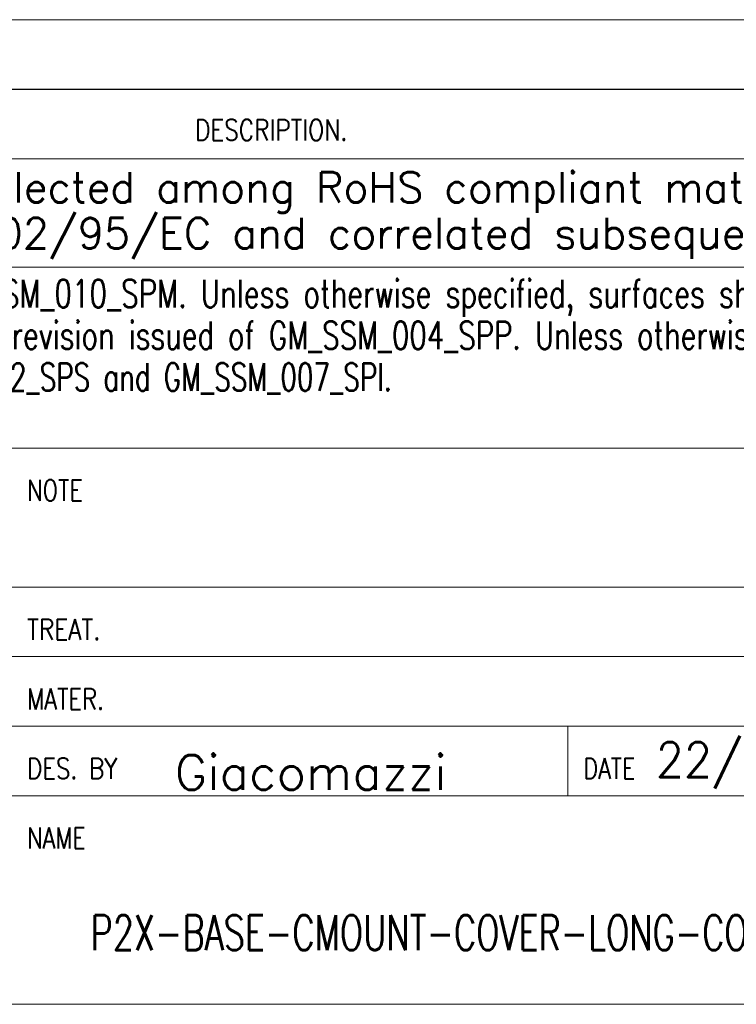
# Model space of a CAD drawing. Header units: millimetres. Extents: x 4 to 836, y 5 to 589.
# Tile 56 of 96: x 717 to 768, y 5 to 76. Entities that reach past the tile are written whole.
import ezdxf

# ---------------------------------------------------------------- set-up
doc = ezdxf.new("R2010")
doc.units = ezdxf.units.MM
doc.layers.add('1', color=7, linetype='Continuous', true_color=0xffffff)
doc.layers.add('256', color=7, linetype='Continuous', true_color=0xffffff)
doc.styles.add('blockfont', font='simplex.shx')
doc.styles.add('ideas_simplex', font='simplex.shx')

# ---------------------------------------------------------------- blocks, each defined once
blk = doc.blocks.new('TabularNote1')
at = {"layer": '1', "color": 172, "linetype": 'Continuous', "lineweight": 18}
for p, q in [((40, 5), (140, 5)), ((40, 0), (140, 0))]:
    blk.add_line(p, q, dxfattribs=at)

msp = doc.modelspace()

# ---------------------------------------------------------------- linework, layer by layer
at = {"layer": '256', "color": 4, "linetype": 'Continuous', "lineweight": 18}
for p, q in [((646, 70.794), (836, 70.794)), ((646, 35), (836, 35)), ((716, 30), (786, 30)), ((716, 25), (836, 25)), ((756, 20), (756, 25))]:
    msp.add_line(p, q, dxfattribs=at)
at = {"layer": '256', "color": 3, "linetype": 'Continuous', "lineweight": 18}
for p, q in [((646, 65.794), (836, 65.794)), ((686, 58), (786, 58)), ((686, 45), (786, 45)), ((716, 20), (836, 20)), ((15, 5), (836, 5))]:
    msp.add_line(p, q, dxfattribs=at)

# ---------------------------------------------------------------- block references
at = {"layer": '1', "color": 172, "linetype": 'Continuous', "lineweight": 18}
msp.add_blockref('TabularNote1', (645.997, 70.806), dxfattribs=at)

# ---------------------------------------------------------------- texts
at = {"layer": '1', "color": 7, "linetype": 'Continuous', "lineweight": 18, "char_height": 2.5, "attachment_point": 7, "line_spacing_factor": 1.204819, "style": 'ideas_simplex'}
for s, insert in [('\\W1.0368; Giacomazzi', (725.952, 20.428)), ('\\W0.9399;22/09/21', (762.329, 20.508))]:
    msp.add_mtext(s, dxfattribs=dict(at, insert=insert))
at = {"layer": '1', "color": 7, "linetype": 'Continuous', "lineweight": 13, "insert": (750.845, 10.428), "char_height": 3, "attachment_point": 7, "line_spacing_factor": 0.903614, "style": 'blockfont'}
msp.add_mtext('\\W0.7656; ', dxfattribs=at)
at = {"layer": '256', "color": 1, "linetype": 'Continuous', "lineweight": 13, "attachment_point": 7, "line_spacing_factor": 0.903614, "style": 'blockfont'}
for insert, char_height in [((735.997, 71.273), 2), ((725.279, 40.389), 2.3), ((725.279, 36.939), 2.3), ((763.843, 20.817), 2.3), ((726.729, 20.527), 2.3), ((726.025, 10.567), 2.7), ((726.025, 6.517), 2.7)]:
    msp.add_mtext('\\W0.9844; ', dxfattribs=dict(at, insert=insert, char_height=char_height))
at = {"layer": '256', "color": 4, "linetype": 'Continuous', "lineweight": 13, "char_height": 1.5, "attachment_point": 7, "line_spacing_factor": 0.903614, "style": 'blockfont'}
for s, insert in [('\\W0.8163;DESCRIPTION.', (729.189, 67.126)), ('\\W0.7884;NOTE', (717.113, 41.208)), ('\\W0.8203;TREAT.', (717.113, 31.208)), ('\\W0.7982;MATER.', (717.113, 26.208)), ('\\W0.8063;DES. BY', (717.113, 21.208)), ('\\W0.7839;DATE', (757.113, 21.208)), ('\\W0.7899;NAME', (717.113, 16.208))]:
    msp.add_mtext(s, dxfattribs=dict(at, insert=insert))
at = {"layer": '256', "color": 3, "linetype": 'Continuous', "lineweight": 13, "attachment_point": 7, "line_spacing_factor": 0.903614, "style": 'blockfont'}
for s, insert, char_height in [('\\W0.9988;All materials employed have to be selected among RoHS compliant materials:', (660.003, 61.917), 2.2), ('\\W0.9983;the EC directives to be referred to are 2002/95/EC and correlated subsequent ones.', (651.203, 58.617), 2.2), ('\\W0.7354;For Metal Parts last revision issued of GM_SSM_010_SPM. Unless otherwise specified, surfaces shall be category', (670.606, 54.444), 2), ('\\W0.7316;For Plastic, Rubber and Overmold Parts last revision issued of GM_SSM_004_SPP. Unless otherwise specified, surfaces shall be category', (670.606, 51.444), 2), ('\\W0.6940;For Package last revision issued of GM_SSM_002_SPS and GM_SSM_007_SPI.', (670.606, 48.444), 2)]:
    msp.add_mtext(s, dxfattribs=dict(at, insert=insert, char_height=char_height))
at = {"layer": '256', "color": 7, "linetype": 'Continuous', "lineweight": 18, "char_height": 2.5, "attachment_point": 7, "line_spacing_factor": 1.204819, "style": 'ideas_simplex'}
for s, insert in [('\\W0.7656; ', (723.821, 30.4)), ('\\W0.6563; ', (723.821, 25.459)), ('\\W0.7089;P2X-BASE-CMOUNT-COVER-LONG-CONN-0°', (721.683, 8.905))]:
    msp.add_mtext(s, dxfattribs=dict(at, insert=insert))

doc.saveas('drawing.dxf')
